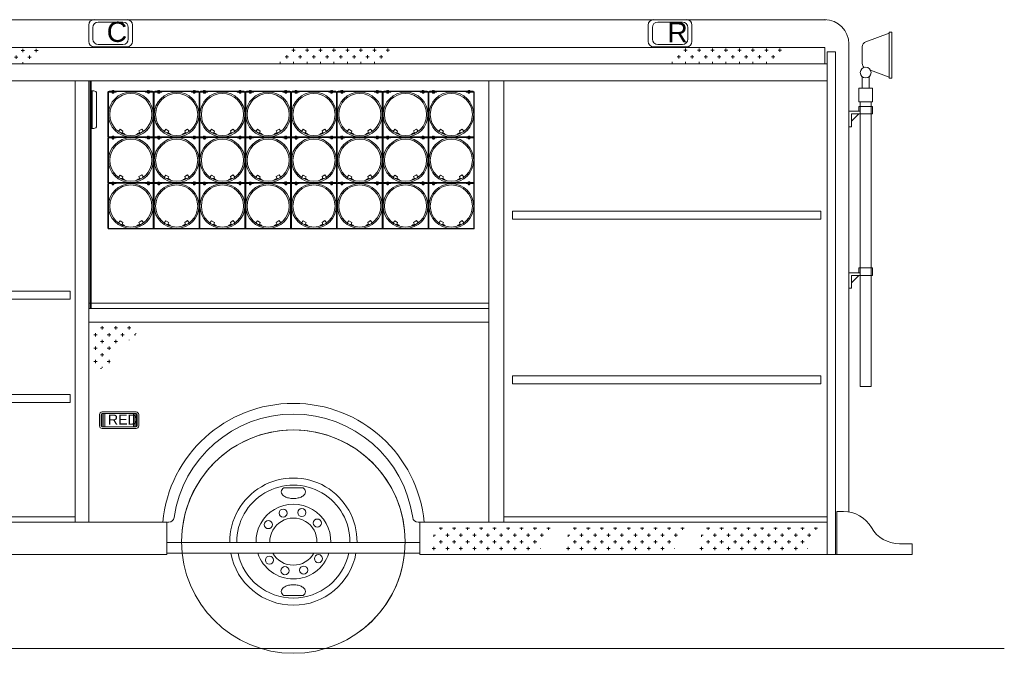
# Model space of a CAD drawing. Header units: metres. Extents: x -167 to 262, y -186 to 508.
# Tile 29 of 256: x 233.98 to 237.63, y -169.31 to -166.96. Entities that reach past the tile are written whole.
import ezdxf

# ---------------------------------------------------------------- set-up
doc = ezdxf.new("R2010")
doc.units = ezdxf.units.M
doc.header["$MEASUREMENT"] = 0
doc.styles.add('ERSTELLTER_STIL_1', font='arial.ttf')

# ---------------------------------------------------------------- blocks, each defined once
blk = doc.blocks.new('COMPLT1')
at = {"color": 7, "linetype": 'Continuous', "lineweight": 13}
for p, q in [((0.03, -6.72), (0.75, -6.72)), ((0.44, -6.72), (0.44, -13.72)), ((1.25, -7.22), (1.25, -13.22)), ((0.03, -13.72), (0.75, -13.72))]:
    blk.add_line(p, q, dxfattribs=at)
for centre, start, end in [((0.75, -7.22), 0, 90), ((0.75, -13.22), 270, 360)]:
    blk.add_arc(centre, 0.5, start, end, dxfattribs=at)
blk = doc.blocks.new('FEND')
at = {"color": 7, "linetype": 'Continuous', "lineweight": 13}
for p, q in [((-23.39, 2.31), (-23.14, 2.31)), ((23.14, 2.31), (23.57, 2.31))]:
    blk.add_line(p, q, dxfattribs=at)
for centre, radius, start, end in [((0, 0), 24.38, 5.4439, 174.5561), ((0, 0), 22.38, 8.1469, 171.8531), ((-23.14, 3.31), 1, 270, 351.8531), ((23.14, 3.31), 1, 188.1469, 270)]:
    blk.add_arc(centre, radius, start, end, dxfattribs=at)
blk = doc.blocks.new('_X4')
at = {"color": 7, "linetype": 'Continuous', "lineweight": 13}
for p, q in [((371.25, 351.25), (371.88, 351.25)), ((371.56, 350.94), (371.56, 351.56)), ((373.75, 351.25), (374.38, 351.25)), ((374.06, 350.94), (374.06, 351.56)), ((376.25, 351.25), (376.88, 351.25)), ((376.56, 350.94), (376.56, 351.56)), ((370, 350), (370.62, 350)), ((370.31, 349.69), (370.31, 350.31)), ((372.5, 350), (373.12, 350)), ((372.81, 349.69), (372.81, 350.31)), ((375, 350), (375.62, 350)), ((375.31, 349.69), (375.31, 350.31)), ((377.5, 350), (377.77, 350)), ((377.81, 350.15), (377.81, 350.31)), ((370, 347.5), (370.62, 347.5)), ((370.31, 347.19), (370.31, 347.81)), ((371.25, 348.75), (371.88, 348.75)), ((371.56, 348.44), (371.56, 349.06)), ((372.5, 347.5), (373.12, 347.5)), ((372.81, 347.19), (372.81, 347.81)), ((373.75, 348.75), (374.38, 348.75)), ((374.06, 348.44), (374.06, 349.06)), ((376.56, 348.99), (376.56, 349.06)), ((371.25, 346.25), (371.88, 346.25)), ((371.56, 345.94), (371.56, 346.56)), ((370, 345), (370.62, 345)), ((370.31, 344.69), (370.31, 345.31)), ((371.25, 343.75), (371.43, 343.75)), ((371.56, 343.82), (371.56, 344.06)), ((372.5, 345), (373.04, 345)), ((372.81, 344.69), (372.81, 345.31))]:
    blk.add_line(p, q, dxfattribs=at)
blk = doc.blocks.new('_X5')
at = {"color": 7, "linetype": 'Continuous', "lineweight": 13}
for p, q in [((310.29, 327.5), (310.62, 327.5)), ((310.31, 327.19), (310.31, 327.53)), ((311.25, 328.75), (311.88, 328.75)), ((311.56, 328.44), (311.56, 328.89)), ((312.5, 327.5), (313.12, 327.5)), ((312.81, 327.19), (312.81, 327.81)), ((313.75, 328.75), (314.38, 328.75)), ((314.06, 328.44), (314.06, 328.89)), ((315, 327.5), (315.62, 327.5)), ((315.31, 327.19), (315.31, 327.81)), ((316.25, 328.75), (316.88, 328.75)), ((316.56, 328.44), (316.56, 328.89)), ((317.5, 327.5), (318.12, 327.5)), ((317.81, 327.19), (317.81, 327.81)), ((318.75, 328.75), (319.38, 328.75)), ((319.06, 328.44), (319.06, 328.89)), ((320, 327.5), (320.62, 327.5)), ((320.31, 327.19), (320.31, 327.81)), ((321.25, 328.75), (321.88, 328.75)), ((321.56, 328.44), (321.56, 328.89)), ((322.5, 327.5), (323.12, 327.5)), ((322.81, 327.19), (322.81, 327.81)), ((323.75, 328.75), (324.38, 328.75)), ((324.06, 328.44), (324.06, 328.89)), ((325, 327.5), (325.62, 327.5)), ((325.31, 327.19), (325.31, 327.81)), ((326.25, 328.75), (326.88, 328.75)), ((326.56, 328.44), (326.56, 328.89)), ((327.5, 327.5), (328.12, 327.5)), ((327.81, 327.19), (327.81, 327.81)), ((328.75, 328.75), (329.38, 328.75)), ((329.06, 328.44), (329.06, 328.89)), ((330, 327.5), (330.62, 327.5)), ((330.31, 327.19), (330.31, 327.81)), ((331.25, 328.75), (331.88, 328.75)), ((331.56, 328.44), (331.56, 328.89)), ((311.25, 326.25), (311.88, 326.25)), ((311.56, 325.94), (311.56, 326.56)), ((313.75, 326.25), (314.38, 326.25)), ((314.06, 325.94), (314.06, 326.56)), ((316.25, 326.25), (316.88, 326.25)), ((316.56, 325.94), (316.56, 326.56)), ((318.75, 326.25), (319.38, 326.25)), ((319.06, 325.94), (319.06, 326.56)), ((321.25, 326.25), (321.88, 326.25)), ((321.56, 325.94), (321.56, 326.56)), ((323.75, 326.25), (324.38, 326.25)), ((324.06, 325.94), (324.06, 326.56)), ((326.25, 326.25), (326.88, 326.25)), ((326.56, 325.94), (326.56, 326.56)), ((328.75, 326.25), (329.38, 326.25)), ((329.06, 325.94), (329.06, 326.56)), ((310, 325), (310.62, 325)), ((310.31, 324.69), (310.31, 325.31)), ((312.5, 325), (313.12, 325)), ((312.81, 324.69), (312.81, 325.31)), ((315, 325), (315.62, 325)), ((315.31, 324.69), (315.31, 325.31)), ((317.5, 325), (318.12, 325)), ((317.81, 324.69), (317.81, 325.31)), ((320, 325), (320.62, 325)), ((320.31, 324.69), (320.31, 325.31)), ((322.5, 325), (323.12, 325)), ((322.81, 324.69), (322.81, 325.31)), ((325, 325), (325.62, 325)), ((325.31, 324.69), (325.31, 325.31)), ((327.5, 325), (328.12, 325)), ((327.81, 324.69), (327.81, 325.31)), ((330, 325), (330.06, 325))]:
    blk.add_line(p, q, dxfattribs=at)
blk = doc.blocks.new('BPRSTPSV')
at = {"color": 7, "linetype": 'Continuous', "lineweight": 13}
for p, q in [((1.25, 8), (0, 8)), ((0, 8), (0, 0)), ((14, 2), (11.64, 2)), ((14, 0), (14, 2)), ((0, 0), (14, 0))]:
    blk.add_line(p, q, dxfattribs=at)
for centre, start, end in [((1.25, 2), 30, 90), ((11.64, 8), 210, 270)]:
    blk.add_arc(centre, 6, start, end, dxfattribs=at)
blk = doc.blocks.new('_X2')
at = {"color": 7, "linetype": 'Continuous', "lineweight": 13}
for p, q in [((323.76, 401.25), (324.38, 401.25)), ((324.06, 400.94), (324.06, 401.54)), ((326.25, 401.25), (326.88, 401.25)), ((326.56, 400.94), (326.56, 401.56)), ((328.75, 401.25), (329.38, 401.25)), ((329.06, 400.94), (329.06, 401.56)), ((331.25, 401.25), (331.88, 401.25)), ((331.56, 400.94), (331.56, 401.56)), ((333.75, 401.25), (334.38, 401.25)), ((334.06, 400.94), (334.06, 401.56)), ((336.25, 401.25), (336.88, 401.25)), ((336.56, 400.94), (336.56, 401.56)), ((338.75, 401.25), (339.38, 401.25)), ((339.06, 400.94), (339.06, 401.56)), ((341.25, 401.25), (341.88, 401.25)), ((341.56, 400.94), (341.56, 401.56)), ((321.56, 398.81), (321.56, 399.06)), ((322.5, 400), (323.12, 400)), ((322.81, 399.69), (322.81, 400.31)), ((324.06, 398.81), (324.06, 399.06)), ((325, 400), (325.62, 400)), ((325.31, 399.69), (325.31, 400.31)), ((326.56, 398.81), (326.56, 399.06)), ((327.5, 400), (328.12, 400)), ((327.81, 399.69), (327.81, 400.31)), ((329.06, 398.81), (329.06, 399.06)), ((330, 400), (330.62, 400)), ((330.31, 399.69), (330.31, 400.31)), ((331.56, 398.81), (331.56, 399.06)), ((332.5, 400), (333.12, 400)), ((332.81, 399.69), (332.81, 400.31)), ((334.06, 398.81), (334.06, 399.06)), ((335, 400), (335.62, 400)), ((335.31, 399.69), (335.31, 400.31)), ((336.56, 398.81), (336.56, 399.06)), ((337.5, 400), (338.12, 400)), ((337.81, 399.69), (337.81, 400.31)), ((339.06, 398.81), (339.06, 399.06)), ((340, 400), (340.61, 400)), ((340.31, 399.71), (340.31, 400.31))]:
    blk.add_line(p, q, dxfattribs=at)
blk = doc.blocks.new('TELELITE')
at = {"color": 7, "linetype": 'Continuous', "lineweight": 13}
for p, q in [((8, 14.66), (7.5, 14.66)), ((7.5, 14.66), (7.5, 6.16)), ((8, 14.66), (8, 6.16)), ((7.5, 14.48), (3.16, 12.9)), ((2.5, 11.96), (2.5, 8.86)), ((7.5, 6.34), (4.03, 7.61)), ((2.5, 6.39), (2.5, 4.26)), ((3.74, 6.41), (3.74, 4.26)), ((7.5, 6.16), (8, 6.16)), ((1.87, 4.26), (1.87, 1.76)), ((1.87, 4.26), (4.37, 4.26)), ((4.37, 4.26), (4.37, 1.76)), ((0, 0), (0, -2.88)), ((2.12, 0), (0, 0)), ((1.87, 1.76), (4.37, 1.76)), ((1.87, 0.88), (1.87, 0)), ((4.37, 0.88), (1.87, 0.88)), ((2.12, 1.76), (2.12, -51.14)), ((4.12, 1.76), (4.12, -51.14)), ((4.37, -0.5), (4.37, 0.88)), ((1.87, -0.5), (0.5, -1.87)), ((0.5, -0.5), (4.37, -0.5)), ((0.5, -2.88), (0.5, -0.5)), ((0, -2.88), (0.5, -2.88)), ((4.37, -29.12), (1.87, -29.12)), ((1.87, -29.12), (1.87, -30)), ((4.37, -30.5), (4.37, -29.12)), ((2.12, -30), (0, -30)), ((0, -30), (0, -32.88)), ((0.5, -32.88), (0.5, -30.5)), ((0.5, -30.5), (4.37, -30.5)), ((1.87, -30.5), (0.5, -31.87)), ((0, -32.88), (0.5, -32.88)), ((2.12, -51.14), (4.12, -51.14))]:
    blk.add_line(p, q, dxfattribs=at)
blk.add_circle((3.12, 7.18), 1, dxfattribs=at)
for centre, start, end in [((3.5, 11.96), 110, 180), ((3.5, 8.86), 180, 226.6023)]:
    blk.add_arc(centre, 1, start, end, dxfattribs=at)
blk = doc.blocks.new('SCBA1A')
at = {"color": 7, "linetype": 'Continuous', "lineweight": 13}
for p, q in [((0, 8.5), (0, 8.5)), ((0, 4.25), (0, 8.38)), ((0.08, 4.25), (0.08, 8.36)), ((4.25, 8.5), (0.12, 8.5)), ((1.5, 8.42), (0.14, 8.42)), ((0.21, 8.61), (8.28, 8.61)), ((0.21, 8.5), (0.21, 8.61)), ((0.76, 8.71), (0.76, 8.61)), ((0.76, 8.69), (0.76, 8.61)), ((0.76, 8.69), (0.76, 8.61)), ((0.76, 8.61), (1.08, 8.61)), ((0.77, 8.4), (0.77, 8.25)), ((0.78, 8.71), (0.86, 8.71)), ((0.81, 8.41), (1.06, 8.41)), ((0.81, 8.24), (1.06, 8.24)), ((0.81, 8.23), (0.81, 8.24)), ((0.84, 8.19), (1.02, 8.19)), ((0.85, 8.4), (0.85, 8.25)), ((0.86, 8.71), (0.86, 8.66)), ((0.86, 8.66), (0.98, 8.66)), ((0.86, 8.64), (0.86, 8.29)), ((0.86, 8.29), (1, 8.29)), ((0.92, 8.71), (0.92, 8.61)), ((0.94, 8.6), (0.94, 8.49)), ((0.96, 8.48), (0.96, 8.61)), ((0.98, 8.71), (0.98, 8.66)), ((0.98, 8.71), (1.06, 8.71)), ((1, 8.29), (1, 8.64)), ((1.01, 8.4), (1.01, 8.25)), ((1.06, 8.23), (1.06, 8.24)), ((1.08, 8.69), (1.08, 8.61)), ((1.1, 8.4), (1.1, 8.25)), ((1.5, 8.42), (1.5, 8.5)), ((4.25, 8.5), (8.38, 8.5)), ((6.98, 8.42), (6.98, 8.5)), ((6.98, 8.42), (8.36, 8.42)), ((7.35, 8.72), (7.35, 8.63)), ((7.35, 8.7), (7.35, 8.63)), ((7.35, 8.7), (7.35, 8.63)), ((7.35, 8.63), (7.67, 8.63)), ((7.36, 8.42), (7.36, 8.27)), ((7.37, 8.72), (7.45, 8.72)), ((7.4, 8.43), (7.65, 8.43)), ((7.4, 8.26), (7.65, 8.26)), ((7.4, 8.24), (7.4, 8.26)), ((7.43, 8.21), (7.61, 8.21)), ((7.44, 8.42), (7.44, 8.27)), ((7.45, 8.72), (7.45, 8.67)), ((7.45, 8.67), (7.57, 8.67)), ((7.45, 8.65), (7.45, 8.31)), ((7.45, 8.31), (7.59, 8.31)), ((7.51, 8.72), (7.51, 8.63)), ((7.53, 8.61), (7.53, 8.51)), ((7.57, 8.72), (7.65, 8.72)), ((7.57, 8.72), (7.57, 8.67)), ((7.59, 8.31), (7.59, 8.65)), ((7.61, 8.42), (7.61, 8.27)), ((7.65, 8.24), (7.65, 8.26)), ((7.67, 8.7), (7.67, 8.63)), ((7.69, 8.42), (7.69, 8.27)), ((8.28, 8.61), (8.28, 8.51)), ((8.42, 4.25), (8.42, 8.36)), ((8.5, 8.5), (8.5, 8.5)), ((8.5, 4.25), (8.5, 8.38)), ((0, 4.25), (0, 0.12)), ((0.08, 4.25), (0.08, 0.14)), ((8.42, 4.25), (8.42, 0.14)), ((8.5, 4.25), (8.5, 0.12)), ((4.25, 0.08), (0.14, 0.08)), ((1.93, 1.11), (2.25, 1.5)), ((2.25, 1.5), (2.78, 1.18)), ((2.63, 0.83), (2.78, 1.18)), ((4.25, 0.08), (8.36, 0.08)), ((5.74, 1.21), (6.27, 1.53)), ((5.9, 0.83), (5.74, 1.21)), ((6.58, 1.14), (6.27, 1.53)), ((0, 0), (0, 0)), ((4.25, 0), (0.12, 0)), ((4.25, 0), (8.38, 0)), ((8.5, 0), (8.5, 0))]:
    blk.add_line(p, q, dxfattribs=at)
for radius in [4.16, 3.91]:
    blk.add_circle((4.25, 4.25), radius, dxfattribs=at)
for centre, radius, start, end in [((0.12, 8.38), 0.12, 90, 180), ((0.14, 8.36), 0.06, 90, 180), ((0.78, 8.69), 0.02, 90, 180), ((0.81, 8.34), 0.0719, 55.6158, 124.3842), ((0.81, 8.31), 0.0719, 235.6158, 304.3842), ((0.84, 8.23), 0.0313, 180, 270), ((0.93, 8.14), 0.269, 72.412, 107.588), ((0.93, 8.51), 0.269, 252.412, 287.588), ((1.06, 8.34), 0.0719, 55.6158, 124.3842), ((1.06, 8.31), 0.0719, 235.6158, 304.3842), ((1.02, 8.23), 0.0313, 270, 0), ((1.06, 8.69), 0.02, 0, 90), ((7.37, 8.7), 0.02, 90, 180), ((7.4, 8.36), 0.0719, 55.6158, 124.3842), ((7.4, 8.33), 0.0719, 235.6158, 304.3842), ((7.43, 8.24), 0.0313, 180, 270), ((7.52, 8.16), 0.269, 72.412, 107.588), ((7.52, 8.53), 0.269, 252.412, 287.588), ((7.65, 8.36), 0.0719, 55.6158, 124.3842), ((7.65, 8.33), 0.0719, 235.6158, 304.3842), ((7.61, 8.24), 0.0313, 270, 0), ((7.65, 8.7), 0.02, 0, 90), ((8.36, 8.36), 0.06, 0, 90), ((8.38, 8.38), 0.12, 0, 90), ((0.12, 0.12), 0.12, 180, 270), ((0.14, 0.14), 0.06, 180, 270), ((2.44, 0.79), 0.0473, 105.4793, 151.795), ((2.51, 0.54), 0.303, 85.4743, 105.4793), ((2.49, 0.19), 0.649, 75.2288, 85.4743), ((2.35, -0.32), 1.18, 67.6366, 75.2288), ((2.35, -0.32), 1.18, 60.0444, 67.6366), ((2.62, 0.14), 0.649, 49.7988, 60.0444), ((2.84, 0.4), 0.303, 29.7939, 49.7988), ((3.06, 0.53), 0.0473, 339.1968, 29.7939), ((5.43, 0.54), 0.0473, 149.4793, 195.795), ((5.65, 0.41), 0.303, 129.4743, 149.4793), ((5.87, 0.14), 0.649, 119.2288, 129.4743), ((6.13, -0.33), 1.18, 111.6366, 119.2288), ((6.13, -0.33), 1.18, 104.0444, 111.6366), ((6, 0.19), 0.649, 93.7988, 104.0444), ((5.98, 0.54), 0.303, 73.7939, 93.7988), ((6.05, 0.78), 0.0473, 23.1968, 73.7939), ((8.36, 0.14), 0.06, 270, 0), ((8.38, 0.12), 0.12, 270, 0)]:
    blk.add_arc(centre, radius, start, end, dxfattribs=at)

msp = doc.modelspace()

# ---------------------------------------------------------------- linework, layer by layer
at = {"color": 7, "linetype": 'Continuous', "lineweight": 13}
for p, q in [((232.9976, -166.9588), (236.9722, -166.9588)), ((234.2373, -166.9787), (234.2373, -167.0398)), ((234.3795, -166.9588), (234.2573, -166.9588)), ((234.3641, -166.9676), (234.2727, -166.9676)), ((234.3995, -166.9787), (234.3995, -167.0398)), ((234.3995, -167.0398), (234.3995, -166.9787)), ((236.3123, -167.0398), (236.3123, -166.9787)), ((236.4545, -166.9588), (236.3323, -166.9588)), ((236.4391, -166.9676), (236.3477, -166.9676)), ((236.4745, -167.0398), (236.4745, -166.9787)), ((234.2527, -166.9876), (234.2527, -167.0309)), ((234.3841, -167.0309), (234.3841, -166.9876)), ((236.3277, -166.9876), (236.3277, -167.0309)), ((236.4591, -167.0309), (236.4591, -166.9876)), ((234.2727, -167.0509), (234.3641, -167.0509)), ((236.3477, -167.0509), (236.4391, -167.0509)), ((237.0563, -167.0486), (237.0563, -168.7853)), ((236.9667, -167.062), (232.9976, -167.062)), ((234.2573, -167.0598), (234.3795, -167.0598)), ((236.3323, -167.0598), (236.4545, -167.0598)), ((236.9667, -167.122), (236.9667, -167.062)), ((236.9764, -167.0786), (236.9764, -168.9434)), ((236.9764, -167.0786), (237.0063, -167.0786)), ((237.0063, -167.0786), (237.0063, -168.9434)), ((232.9876, -167.122), (236.9764, -167.122)), ((232.9876, -167.1857), (236.9764, -167.1857)), ((234.1874, -167.1857), (234.1874, -168.8236)), ((234.2373, -167.1857), (234.2373, -168.8236)), ((234.2423, -167.1857), (234.2423, -168.0309)), ((234.2461, -167.1857), (234.2461, -168.0309)), ((235.7217, -167.1857), (235.7217, -168.8236)), ((235.7766, -167.1857), (235.7766, -168.8236)), ((234.2373, -168.0109), (235.281, -168.0109)), ((234.2373, -168.0309), (235.7217, -168.0309)), ((234.2461, -168.0109), (235.7217, -168.0109)), ((234.2373, -168.0808), (235.7217, -168.0808)), ((234.2373, -168.0808), (235.7217, -168.0808)), ((234.2373, -168.8236), (234.2373, -168.0808)), ((235.7217, -168.0808), (235.7217, -168.8236)), ((234.2773, -168.4244), (234.2773, -168.4659)), ((234.2833, -168.4244), (234.2833, -168.4659)), ((234.2865, -168.4204), (234.2865, -168.4698)), ((234.4129, -168.4144), (234.2873, -168.4144)), ((234.4129, -168.4204), (234.2873, -168.4204)), ((234.2915, -168.4204), (234.2915, -168.4698)), ((234.2965, -168.4204), (234.2965, -168.4698)), ((234.4032, -168.4204), (234.4032, -168.4699)), ((234.4082, -168.4204), (234.4082, -168.4699)), ((234.4132, -168.4204), (234.4132, -168.4699)), ((234.4169, -168.4659), (234.4169, -168.4244)), ((234.4229, -168.4659), (234.4229, -168.4244)), ((234.2873, -168.4699), (234.4129, -168.4699)), ((234.2873, -168.4759), (234.4129, -168.4759)), ((235.0322, -168.6957), (234.9605, -168.6957)), ((232.9926, -168.8036), (234.1874, -168.8036)), ((235.7766, -168.8036), (236.9764, -168.8036)), ((232.9876, -168.8236), (234.527, -168.8236)), ((234.5195, -168.8236), (234.2373, -168.8236)), ((234.2738, -168.8236), (234.4474, -168.8236)), ((234.527, -168.9434), (234.527, -168.8236)), ((235.4658, -168.8236), (236.9764, -168.8236)), ((235.4658, -168.9434), (235.4658, -168.8236)), ((235.7217, -168.8236), (235.4733, -168.8236)), ((234.527, -168.8985), (235.4658, -168.8985)), ((232.9876, -168.9434), (234.527, -168.9434)), ((234.527, -168.9384), (235.4658, -168.9384)), ((235.4658, -168.9434), (237.0912, -168.9434)), ((235.0322, -169.0954), (234.9605, -169.0954)), ((229.7322, -169.2921), (237.6328, -169.2921))]:
    msp.add_line(p, q, dxfattribs=at)
for points in [[(235.8093, -167.6996), (236.9525, -167.6996), (236.9525, -167.6696), (235.8093, -167.6696)], [(233.0253, -167.9956), (234.1685, -167.9956), (234.1685, -167.9656), (233.0253, -167.9656)], [(235.8093, -168.3101), (236.9525, -168.3101), (236.9525, -168.2802), (235.8093, -168.2802)], [(233.0253, -168.3795), (234.1685, -168.3795), (234.1685, -168.3496), (233.0253, -168.3496)]]:
    msp.add_lwpolyline(points, close=True, dxfattribs=at)
for points in [[(234.9514, -168.7106, -0.161551), (234.9543, -168.702, -0.068524), (234.9605, -168.6957)], [(235.0322, -168.6957, -0.068524), (235.0385, -168.702, -0.161551), (235.0413, -168.7106, -0.161551), (235.0385, -168.7193, -0.106153), (235.0282, -168.7283, -0.070345), (235.0145, -168.7336, -0.056606), (234.9964, -168.7356, -0.056606), (234.9783, -168.7336, -0.070345), (234.9646, -168.7283, -0.106153), (234.9543, -168.7193, -0.161551), (234.9514, -168.7106)], [(235.0322, -169.0954, 0.068524), (235.0385, -169.089, 0.161551), (235.0413, -169.0804, 0.161551), (235.0385, -169.0717, 0.106153), (235.0282, -169.0627, 0.070345), (235.0145, -169.0575, 0.056606), (234.9964, -169.0554, 0.056606), (234.9783, -169.0575, 0.070345), (234.9646, -169.0627, 0.106153), (234.9543, -169.0717, 0.161551), (234.9514, -169.0804)], [(234.9514, -169.0804, 0.161551), (234.9543, -169.089, 0.068524), (234.9605, -169.0954)]]:
    msp.add_lwpolyline(points, format="xyb", dxfattribs=at)
for centre, radius in [((234.9964, -168.8955), 0.4145), ((234.9583, -168.7898), 0.015), ((235.0277, -168.7876), 0.015), ((234.9034, -168.8324), 0.015), ((235.0851, -168.8266), 0.015), ((234.9076, -168.9644), 0.015), ((235.0893, -168.9586), 0.015), ((235.0345, -169.0012), 0.015), ((234.9651, -169.0034), 0.015)]:
    msp.add_circle(centre, radius, dxfattribs=at)
for centre, radius, start, end in [((234.2573, -166.9787), 0.02, 90, 180), ((234.2727, -166.9876), 0.02, 90, 180), ((234.3641, -166.9876), 0.02, 0, 90), ((234.3795, -166.9787), 0.02, 0, 90), ((236.3323, -166.9787), 0.02, 90, 180), ((236.3477, -166.9876), 0.02, 90, 180), ((236.4391, -166.9876), 0.02, 0, 90), ((236.4545, -166.9787), 0.02, 0, 90), ((236.9664, -167.0486), 0.0899, 0, 90), ((234.2573, -167.0398), 0.02, 180, 270), ((234.2727, -167.0309), 0.02, 180, 270), ((234.3641, -167.0309), 0.02, 270, 0), ((234.3795, -167.0398), 0.02, 270, 0), ((236.3323, -167.0398), 0.02, 180, 270), ((236.3477, -167.0309), 0.02, 180, 270), ((236.4391, -167.0309), 0.02, 270, 0), ((236.4545, -167.0398), 0.02, 270, 0), ((234.2873, -168.4244), 0.00999, 90, 180), ((234.2873, -168.4244), 0.00399, 90, 180), ((234.4129, -168.4244), 0.00999, 0, 90), ((234.4129, -168.4244), 0.00399, 0, 90), ((234.2873, -168.4659), 0.00999, 180, 270), ((234.2873, -168.4659), 0.00399, 180, 270), ((234.4129, -168.4659), 0.00999, 270, 0), ((234.4129, -168.4659), 0.00399, 270, 0), ((234.9964, -168.8955), 0.4145, 359.5858, 180.4142), ((234.9964, -168.8955), 0.236, 359.2724, 180.7276), ((234.9964, -168.8955), 0.2097, 359.1815, 180.8185), ((234.9964, -168.8955), 0.1387, 358.7622, 181.2378), ((234.9964, -168.8955), 0.0874, 358.0352, 181.9648), ((234.9964, -168.8955), 0.236, 190.4869, 349.5131), ((234.9964, -168.8955), 0.2097, 191.8156, 348.1844), ((234.9964, -168.8955), 0.1387, 198.037, 341.963), ((234.9964, -168.8955), 0.0874, 209.4345, 330.5655), ((234.9964, -168.8955), 0.4145, 296.313, 354.0527)]:
    msp.add_arc(centre, radius, start, end, dxfattribs=at)

# ---------------------------------------------------------------- block references
at = {"color": 7, "linetype": 'Continuous', "lineweight": 13, "xscale": 0.01997464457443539, "yscale": 0.01997464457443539}
for name, p in [('TELELITE', (237.0563, -167.2985)), ('_X2', (227.2205, -175.088)), ('_X2', (228.5241, -175.0867)), ('_X2', (229.9777, -175.0867)), ('COMPLT1', (234.2416, -167.0885)), ('SCBA1A', (234.3087, -167.3955)), ('SCBA1A', (234.4785, -167.3955)), ('SCBA1A', (234.6482, -167.3955)), ('SCBA1A', (234.818, -167.3955)), ('SCBA1A', (234.9878, -167.3955)), ('SCBA1A', (235.1576, -167.3955)), ('SCBA1A', (235.3274, -167.3955)), ('SCBA1A', (235.4972, -167.3955)), ('SCBA1A', (234.3087, -167.5653)), ('SCBA1A', (234.4785, -167.5653)), ('SCBA1A', (234.6482, -167.5653)), ('SCBA1A', (234.818, -167.5653)), ('SCBA1A', (234.9878, -167.5653)), ('SCBA1A', (235.1576, -167.5653)), ('SCBA1A', (235.3274, -167.5653)), ('SCBA1A', (235.4972, -167.5653)), ('SCBA1A', (234.3087, -167.7351)), ('SCBA1A', (234.4785, -167.7351)), ('SCBA1A', (234.6482, -167.7351)), ('SCBA1A', (234.818, -167.7351)), ('SCBA1A', (234.9878, -167.7351)), ('SCBA1A', (235.1576, -167.7351)), ('SCBA1A', (235.3274, -167.7351)), ('SCBA1A', (235.4972, -167.7351)), ('_X4', (226.8658, -175.1189)), ('FEND', (234.9964, -168.8694)), ('BPRSTPSV', (237.0113, -168.9434)), ('_X5', (229.3194, -175.4128)), ('_X5', (229.8167, -175.4128)), ('_X5', (230.3113, -175.4128))]:
    msp.add_blockref(name, p, dxfattribs=at)

# ---------------------------------------------------------------- texts
at = {"color": 7, "linetype": 'Continuous', "lineweight": 13, "attachment_point": 7, "style": 'ERSTELLTER_STIL_1'}
for s, insert, char_height in [('\\A1;{\\pql;\\fArial|b0|i0|c0|p0;\\W1.000000;C}', (234.3041, -167.0424), 0.074905), ('\\A1;{\\pql;\\fArial|b0|i0|c0|p0;\\W1.000000;R}', (236.3832, -167.0433), 0.074905), ('\\A1;{\\pql;\\fArial|b0|i0|c0|p0;\\W1.000000;RED}', (234.3086, -168.4613), 0.037452)]:
    msp.add_mtext(s, dxfattribs=dict(at, insert=insert, char_height=char_height))

doc.saveas('drawing.dxf')
